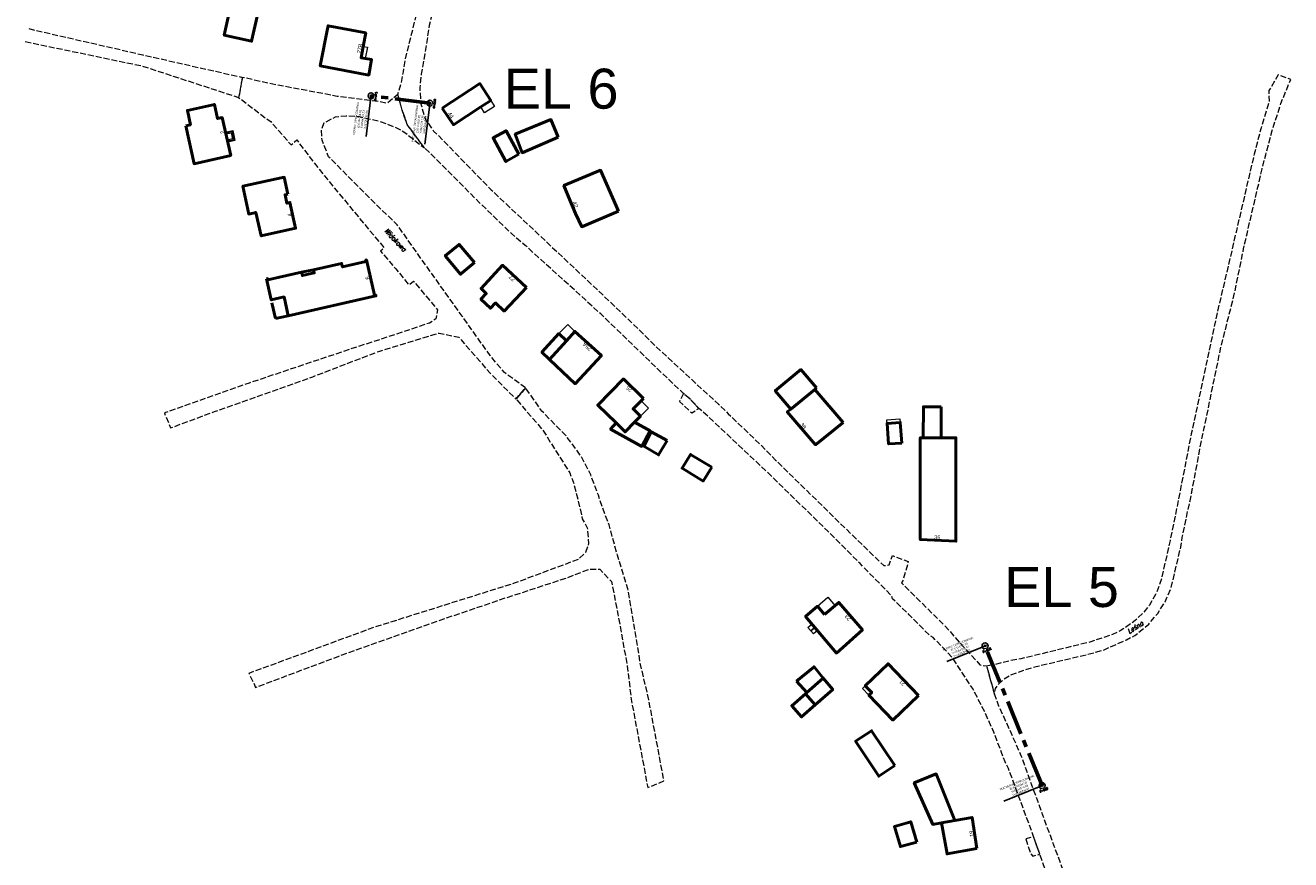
# Model space of a CAD drawing. Header units: metres. Extents: x 6535164 to 6537212, y 5563307 to 5565590.
# Tile 4 of 24: x 6536054 to 6536371, y 5564052 to 5564261. Entities that reach past the tile are written whole.
import ezdxf
from ezdxf.enums import TextEntityAlignment as Align

# ---------------------------------------------------------------- set-up
doc = ezdxf.new("R2010")
doc.units = ezdxf.units.M
for name, pattern in [('1.5_0.5', [2, 1.5, -0.5]), ('CENTER', [2, 1.25, -0.25, 0.25, -0.25]), ('EGBA', [5, 4, -1])]:
    doc.linetypes.add(name, pattern=pattern)
for name, color, linetype in [('994-Nazwa ulicy', 7, 'Continuous'), ('C-DROGI-SYTUACJA', 7, 'Continuous'), ('C-DROGI-SYTUACJA-ETYKIETY', 10, 'Continuous'), ('jezdnia (powierzchnia)', 7, 'Continuous')]:
    doc.layers.add(name, color=color, linetype=linetype)
doc.layers.add('EGB', color=7, linetype='Continuous', lineweight=20, true_color=0x000000)
doc.layers.add('EGB_O', color=7, linetype='Continuous', lineweight=20, true_color=0x000000)
doc.styles.add('EGiB', font='txt', dxfattribs={"width": 0.9})
doc.styles.get("Standard").update_dxf_attribs({"font": 'simplex.shx'})

# ---------------------------------------------------------------- blocks, each defined once
blk = doc.blocks.new('AeccTickCircle')
blk.add_circle((0, 0), 1)
blk = doc.blocks.new('kilometraz')
at = {"linetype": 'ByBlock', "lineweight": -2}
blk.add_hatch(color=0, dxfattribs=at).paths.add_polyline_path([(0, -0.5, 0.414214), (0.5, 0, 0.414214), (0, 0.5)])
at = {"color": 0, "linetype": 'ByBlock', "lineweight": -2}
blk.add_line((0, 0.5), (0, -0.5), dxfattribs=at)
blk.add_circle((0, 0), 0.5, dxfattribs=at)
blk = doc.blocks.new('AeccTickLine')
blk.add_line((0, -0.5), (0, 0.5))
blk = doc.blocks.new('EGAD')
at = {"layer": 'EGB_O', "color": 0, "style": 'EGiB', "width": 0.9}
blk.add_attdef('NRA', text='', height=2, dxfattribs=at).set_placement((0, 0), align=Align.MIDDLE_CENTER)

msp = doc.modelspace()

# ---------------------------------------------------------------- linework, layer by layer
at = {"layer": 'C-DROGI-SYTUACJA', "color": 1, "linetype": 'Continuous', "lineweight": -3}
for p, q in [((6536140.342, 5564243.142), (6536140.518, 5564243.318)), ((6536140.342, 5564243.318), (6536140.518, 5564243.142)), ((6536155.052, 5564241.302), (6536155.228, 5564241.478)), ((6536155.052, 5564241.478), (6536155.228, 5564241.302)), ((6536155.052, 5564241.302), (6536155.228, 5564241.478)), ((6536155.052, 5564241.478), (6536155.228, 5564241.302)), ((6536294.042, 5564105.382), (6536294.219, 5564105.558)), ((6536294.042, 5564105.558), (6536294.219, 5564105.382)), ((6536308.322, 5564070.402), (6536308.498, 5564070.578)), ((6536308.322, 5564070.578), (6536308.498, 5564070.402)), ((6536308.322, 5564070.402), (6536308.498, 5564070.578)), ((6536308.322, 5564070.578), (6536308.498, 5564070.402))]:
    msp.add_line(p, q, dxfattribs=at)
at = {"layer": 'C-DROGI-SYTUACJA', "color": 10, "linetype": 'CENTER', "lineweight": 60, "ltscale": 7}
for p, q in [((6536155.14, 5564241.39), (6536140.43, 5564243.23)), ((6536308.41, 5564070.49), (6536294.131, 5564105.47))]:
    msp.add_line(p, q, dxfattribs=at)
at = {"layer": 'C-DROGI-SYTUACJA', "color": 1, "linetype": 'Continuous', "lineweight": -3}
for centre in [(6536140.43, 5564243.23), (6536155.14, 5564241.39), (6536155.14, 5564241.39), (6536294.131, 5564105.47), (6536308.41, 5564070.49), (6536308.41, 5564070.49)]:
    msp.add_circle(centre, 0.0625, dxfattribs=at)
at = {"layer": 'C-DROGI-SYTUACJA-ETYKIETY', "color": 10, "linetype": 'Continuous', "lineweight": -3}
for p, q in [((6536140.391, 5564242.92), (6536139.15, 5564232.997)), ((6536155.101, 5564241.08), (6536153.86, 5564231.157)), ((6536293.841, 5564105.352), (6536284.583, 5564101.573)), ((6536308.121, 5564070.372), (6536298.862, 5564066.593))]:
    msp.add_line(p, q, dxfattribs=at)
at = {"layer": 'EGB', "color": 18, "lineweight": 50, "true_color": 0x000000}
for points in [[(6536103.64, 5564273.66), (6536098.7, 5564274.76), (6536096.44, 5564264.63), (6536101.48, 5564263.54), (6536101.67, 5564264.43), (6536104.83, 5564263.7), (6536103.66, 5564258.4), (6536110.52, 5564256.89), (6536114.54, 5564274.84), (6536104.46, 5564277.08)], [(6536129.57, 5564260.42), (6536127.8, 5564251.19), (6536127.7, 5564250.7), (6536139.82, 5564248.41), (6536140.55, 5564252.28), (6536138.95, 5564252.59), (6536137.92, 5564252.77), (6536138.45, 5564255.61), (6536139.08, 5564258.99), (6536129.64, 5564260.79)], [(6536158.25, 5564240.13), (6536161.05, 5564235.99), (6536167.86, 5564240.44), (6536170.37, 5564242.08), (6536167.67, 5564246.29)], [(6536094.02, 5564235.71), (6536096.12, 5564226.23), (6536105.28, 5564228.32), (6536103.16, 5564237.77), (6536101.99, 5564237.52), (6536101.19, 5564241.06), (6536094.46, 5564239.55), (6536095.19, 5564235.97)], [(6536177.44, 5564228.59), (6536174.2, 5564234.47), (6536170.96, 5564232.69), (6536174.19, 5564226.77)], [(6536187.25, 5564232.91), (6536185.46, 5564237.28), (6536176.5, 5564233.59), (6536178.27, 5564228.96)], [(6536119.6, 5564218.59), (6536118.69, 5564222.85), (6536108.35, 5564220.64), (6536109.8, 5564213.62), (6536111.53, 5564214.01), (6536112.93, 5564208.13), (6536121.54, 5564210.07), (6536120.1, 5564216.51), (6536119.36, 5564216.34), (6536118.89, 5564218.43)], [(6536202.33, 5564214.32), (6536197.86, 5564224.57), (6536188.68, 5564220.75), (6536190.24, 5564216.96), (6536191.62, 5564213.76), (6536193.18, 5564210.42)], [(6536166.31, 5564201.45), (6536162.45, 5564206), (6536158.97, 5564203.19), (6536162.84, 5564198.54)], [(6536114.26, 5564197.4), (6536115.44, 5564192.13), (6536118.66, 5564192.85), (6536119.69, 5564188.16), (6536141.64, 5564193.12), (6536141.58, 5564193.36), (6536141.24, 5564193.28), (6536139.26, 5564202.12), (6536139.04, 5564202.06), (6536139.12, 5564201.73), (6536133.3, 5564200.39), (6536133.03, 5564201.27), (6536126.01, 5564199.68), (6536126.2, 5564198.86), (6536123.22, 5564198.21), (6536123.04, 5564199.03), (6536117.47, 5564197.82), (6536114.58, 5564197.12), (6536114.5, 5564197.47)], [(6536179.32, 5564195.22), (6536173.34, 5564200.78), (6536167.95, 5564194.98), (6536169.27, 5564193.72), (6536167.92, 5564192.33), (6536170.31, 5564190.02), (6536171.6, 5564191.35), (6536173.71, 5564189.31)], [(6536189.32, 5564181.87), (6536187.43, 5564183.7), (6536183.2, 5564179.02), (6536185.07, 5564177.23)], [(6536185.07, 5564177.23), (6536191.51, 5564171.12), (6536198.09, 5564178.16), (6536191.47, 5564184.21), (6536189.32, 5564181.87)], [(6536251.94, 5564170.08), (6536248.02, 5564174.67), (6536241.59, 5564169.39), (6536245.5, 5564164.79), (6536251.49, 5564169.71)], [(6536208.6, 5564167.42), (6536203.58, 5564172.33), (6536197.17, 5564165.77), (6536201.74, 5564161.31), (6536204.03, 5564159.07), (6536206.38, 5564161.48), (6536207.84, 5564162.97), (6536206, 5564164.81)], [(6536258.6, 5564161.4), (6536251.49, 5564169.71), (6536245.5, 5564164.79), (6536244.61, 5564164.05), (6536251.7, 5564155.84)], [(6536283.12, 5564165.38), (6536278.68, 5564165.38), (6536278.67, 5564157.62), (6536283.11, 5564157.61)], [(6536204.03, 5564159.07), (6536201.74, 5564161.31), (6536200.36, 5564159.77), (6536208.18, 5564155.45), (6536210.31, 5564159.31), (6536206.38, 5564161.48)], [(6536214.51, 5564156.93), (6536210.57, 5564159.11), (6536208.68, 5564155.52), (6536212.38, 5564153.32)], [(6536273.29, 5564156.27), (6536272.88, 5564161.43), (6536269.6, 5564161.2), (6536269.96, 5564156.07)], [(6536278.67, 5564157.62), (6536277.9, 5564157.62), (6536277.89, 5564132.12), (6536286.83, 5564131.69), (6536286.84, 5564157.61), (6536283.11, 5564157.61)], [(6536225.69, 5564150.23), (6536220.39, 5564153.41), (6536218.28, 5564149.95), (6536223.53, 5564146.76)], [(6536253.96, 5564113.31), (6536252.17, 5564115.41), (6536249.18, 5564112.84), (6536256.92, 5564103.68), (6536263.44, 5564109.46), (6536257.52, 5564116.35)], [(6536246.95, 5564096.65), (6536249.52, 5564093.79), (6536253.64, 5564097.41), (6536251.31, 5564100.24)], [(6536277.47, 5564093.09), (6536269.85, 5564101), (6536264.15, 5564095.5), (6536265.78, 5564093.82), (6536265.06, 5564093.12), (6536271.07, 5564086.9)], [(6536249.15, 5564093.47), (6536251.59, 5564090.73), (6536255.98, 5564094.57), (6536253.64, 5564097.41), (6536249.52, 5564093.79)], [(6536251.59, 5564090.73), (6536249.15, 5564093.47), (6536245.74, 5564090.49), (6536248.2, 5564087.69)], [(6536271.51, 5564075.49), (6536265.71, 5564084.24), (6536261.7, 5564081.58), (6536267.5, 5564072.84)], [(6536286.53, 5564061.75), (6536281.91, 5564073.4), (6536276.4, 5564071.17), (6536281.02, 5564060.78), (6536283.2, 5564061.16)], [(6536277.03, 5564056.36), (6536275.52, 5564061.44), (6536271.42, 5564060.24), (6536272.94, 5564055.23)], [(6536292.08, 5564054.72), (6536290.87, 5564062.51), (6536286.53, 5564061.75), (6536283.2, 5564061.16), (6536284.64, 5564053.37)]]:
    msp.add_lwpolyline(points, close=True, dxfattribs=at)
at = {"layer": 'EGB', "color": 18, "lineweight": 18, "true_color": 0x000000}
for points in [[(6536138.95, 5564252.59), (6536137.92, 5564252.77), (6536138.45, 5564255.61), (6536139.5, 5564255.41)], [(6536167.86, 5564240.44), (6536170.37, 5564242.08), (6536171.34, 5564240.56), (6536168.82, 5564238.95)], [(6536103.97, 5564234.16), (6536105.78, 5564234.57), (6536106.35, 5564232.04), (6536104.54, 5564231.63)], [(6536104.02, 5564233.92), (6536105.59, 5564234.27), (6536106.05, 5564232.23), (6536104.48, 5564231.88)], [(6536104.08, 5564233.68), (6536105.4, 5564233.98), (6536105.75, 5564232.42), (6536104.43, 5564232.12)], [(6536116.44, 5564187.68), (6536117.11, 5564187.83), (6536117.16, 5564187.59), (6536116.48, 5564187.44)], [(6536187.43, 5564183.7), (6536189.64, 5564185.98), (6536191.47, 5564184.21), (6536189.32, 5564181.87)], [(6536208.06, 5564166.87), (6536209.9, 5564165.03), (6536207.84, 5564162.97), (6536206, 5564164.81)], [(6536272.88, 5564161.43), (6536269.6, 5564161.2), (6536269.54, 5564162.07), (6536272.81, 5564162.3)], [(6536252.17, 5564115.41), (6536254.79, 5564117.64), (6536256.58, 5564115.54), (6536253.96, 5564113.31)], [(6536251.53, 5564110.06), (6536250.55, 5564109.27), (6536249.77, 5564110.1), (6536250.77, 5564110.95)], [(6536249.77, 5564110.1), (6536250.78, 5564110.95), (6536252.15, 5564109.32), (6536251.14, 5564108.47)], [(6536250.55, 5564109.27), (6536251.53, 5564110.06), (6536252.11, 5564109.37), (6536251.21, 5564108.53)], [(6536265.06, 5564093.12), (6536263.43, 5564094.81), (6536264.15, 5564095.5), (6536265.78, 5564093.82)]]:
    msp.add_lwpolyline(points, close=True, dxfattribs=at)
at = {"layer": 'EGB', "color": 18, "linetype": 'EGBA', "lineweight": 50, "true_color": 0x000000}
for points in [[(6536123.04, 5564199.03), (6536126.01, 5564199.68), (6536126.2, 5564198.86), (6536123.22, 5564198.21)], [(6536115.44, 5564192.13), (6536118.66, 5564192.85), (6536119.69, 5564188.16), (6536116.48, 5564187.44)]]:
    msp.add_lwpolyline(points, close=True, dxfattribs=at)
at = {"layer": 'jezdnia (powierzchnia)', "color": 7, "linetype": '1.5_0.5', "lineweight": 18, "flags": 128}
for points in [[(6536054.71, 5564260.04), (6536083.28, 5564253.48), (6536108.2, 5564247.85), (6536107.27, 5564242.79)], [(6536053.86, 5564256.8), (6536083.13, 5564250.71), (6536107.27, 5564242.79)]]:
    msp.add_lwpolyline(points, dxfattribs=at)
for points in [[(6536179.1, 5564170.1), (6536176.7, 5564167.3), (6536183.38, 5564159.55), (6536190.15, 5564148.81), (6536191.16, 5564146.13), (6536192.19, 5564142.13), (6536193.3, 5564137.32), (6536194.55, 5564135.01), (6536194.87, 5564131.12), (6536194.08, 5564128.87), (6536192.36, 5564127.16), (6536176.49, 5564121.24), (6536141.04, 5564110.08), (6536109.84, 5564098.6), (6536111.52, 5564095.1), (6536132.22, 5564102.86), (6536154.34, 5564110.78), (6536174.23, 5564117.55), (6536189.69, 5564122.61), (6536195.06, 5564124.73), (6536197.7, 5564124.66), (6536200.6, 5564121.57), (6536202.21, 5564113.43), (6536204.53, 5564100.51), (6536205.54, 5564092.11), (6536209.68, 5564070.01), (6536213.75, 5564071.68), (6536209.94, 5564092), (6536207.89, 5564100.79), (6536204.69, 5564119.78), (6536202.1, 5564128.18), (6536200, 5564135.8), (6536199.01, 5564138.34), (6536197.33, 5564143.21), (6536195.41, 5564148.3), (6536192.95, 5564153.06), (6536189.25, 5564158.08), (6536183.18, 5564164.27)], [(6536218.61, 5564168.71), (6536217.63, 5564166.67), (6536220.7, 5564163.82), (6536222.5, 5564164.96), (6536220.461, 5564167.071)], [(6536304.307, 5564057.14), (6536305.53, 5564053.45), (6536306.12, 5564052.83), (6536307.34, 5564053.19), (6536307.86, 5564053.33), (6536306.29, 5564057.75)]]:
    msp.add_lwpolyline(points, close=True, dxfattribs=at)

# ---------------------------------------------------------------- block references
at = {"layer": 'C-DROGI-SYTUACJA-ETYKIETY', "color": 10, "linetype": 'Continuous', "lineweight": -3, "ltscale": 5}
for p, xscale, yscale, zscale, rotation in [((6536140.43, 5564243.23), 0.7499999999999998, 0.7499999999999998, 0.7499999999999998, 172.8702627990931), ((6536155.14, 5564241.39), 0.7499999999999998, 0.7499999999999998, 0.7499999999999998, 172.8702627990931), ((6536294.131, 5564105.47), 0.75, 0.75, 0.75, 112.2057420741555), ((6536308.41, 5564070.49), 0.75, 0.75, 0.75, 112.2057420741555)]:
    msp.add_blockref('AeccTickCircle', p, dxfattribs=dict(at, xscale=xscale, yscale=yscale, zscale=zscale, rotation=rotation))
at = {"layer": 'C-DROGI-SYTUACJA-ETYKIETY', "color": 10, "linetype": 'Continuous', "lineweight": 60, "ltscale": 5, "xscale": 0.375, "yscale": 0.375, "zscale": 0.375, "rotation": 112.2057420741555}
msp.add_blockref('AeccTickLine', (6536300.851, 5564089.007), dxfattribs=at)
at = {"layer": 'EGB', "color": 18, "true_color": 0x000000}
ref = msp.add_blockref('EGAD', (6536138.08, 5564254.98), dxfattribs=dict(at, xscale=0.5, yscale=0.5, zscale=0.5))
ref.add_attrib('NRA', '27B', dxfattribs={"layer": 'EGB_O', "color": 0, "height": 1, "rotation": 79.42341, "style": 'EGiB', "width": 0.9}).set_placement((6536138.08, 5564254.98), align=Align.CENTER)
ref = msp.add_blockref('EGAD', (6536159.94, 5564238.08), dxfattribs=dict(at, xscale=0.5, yscale=0.5, zscale=0.5))
ref.add_attrib('NRA', '44', dxfattribs={"layer": 'EGB_O', "color": 0, "height": 1, "rotation": 304.0687, "style": 'EGiB', "width": 0.9}).set_placement((6536159.94, 5564238.08), align=Align.CENTER)
ref = msp.add_blockref('EGAD', (6536103.7, 5564234.2), dxfattribs=dict(at, xscale=0.5, yscale=0.5, zscale=0.5))
ref.add_attrib('NRA', '2', dxfattribs={"layer": 'EGB_O', "color": 0, "height": 1, "rotation": 102.63966, "style": 'EGiB', "width": 0.9}).set_placement((6536103.7, 5564234.2), align=Align.CENTER)
ref = msp.add_blockref('EGAD', (6536191.11, 5564215.81), dxfattribs=dict(at, xscale=0.5, yscale=0.5, zscale=0.5))
ref.add_attrib('NRA', '42', dxfattribs={"layer": 'EGB_O', "color": 0, "height": 1, "rotation": 293.53774, "style": 'EGiB', "width": 0.9}).set_placement((6536191.11, 5564215.81), align=Align.CENTER)
ref = msp.add_blockref('EGAD', (6536120.51, 5564213.51), dxfattribs=dict(at, xscale=0.5, yscale=0.5, zscale=0.5))
ref.add_attrib('NRA', '4', dxfattribs={"layer": 'EGB_O', "color": 0, "height": 1, "rotation": 102.59955, "style": 'EGiB', "width": 0.9}).set_placement((6536120.51, 5564213.51), align=Align.CENTER)
ref = msp.add_blockref('EGAD', (6536139.99, 5564197.72), dxfattribs=dict(at, xscale=0.5, yscale=0.5, zscale=0.5))
ref.add_attrib('NRA', '6', dxfattribs={"layer": 'EGB_O', "color": 0, "height": 1, "rotation": 102.62247, "style": 'EGiB', "width": 0.9}).set_placement((6536139.99, 5564197.72), align=Align.CENTER)
ref = msp.add_blockref('EGAD', (6536176.08, 5564197.88), dxfattribs=dict(at, xscale=0.5, yscale=0.5, zscale=0.5))
ref.add_attrib('NRA', '27', dxfattribs={"layer": 'EGB_O', "color": 0, "height": 1, "rotation": 136.40979, "style": 'EGiB', "width": 0.9}).set_placement((6536176.08, 5564197.88), align=Align.CENTER)
ref = msp.add_blockref('EGAD', (6536194.83, 5564180.8), dxfattribs=dict(at, xscale=0.5, yscale=0.5, zscale=0.5))
ref.add_attrib('NRA', '25A', dxfattribs={"layer": 'EGB_O', "color": 0, "height": 1, "rotation": 137.5729, "style": 'EGiB', "width": 0.9}).set_placement((6536194.83, 5564180.8), align=Align.CENTER)
ref = msp.add_blockref('EGAD', (6536205.38, 5564170.2), dxfattribs=dict(at, xscale=0.5, yscale=0.5, zscale=0.5))
ref.add_attrib('NRA', '25', dxfattribs={"layer": 'EGB_O', "color": 0, "height": 1, "rotation": 139.56679, "style": 'EGiB', "width": 0.9}).set_placement((6536205.38, 5564170.2), align=Align.CENTER)
ref = msp.add_blockref('EGAD', (6536248.22, 5564160.24), dxfattribs=dict(at, xscale=0.5, yscale=0.5, zscale=0.5))
ref.add_attrib('NRA', '38', dxfattribs={"layer": 'EGB_O', "color": 0, "height": 1, "rotation": 310.07903, "style": 'EGiB', "width": 0.9}).set_placement((6536248.22, 5564160.24), align=Align.CENTER)
ref = msp.add_blockref('EGAD', (6536282.15, 5564132.17), dxfattribs=dict(at, xscale=0.5, yscale=0.5, zscale=0.5))
ref.add_attrib('NRA', '36', dxfattribs={"layer": 'EGB_O', "color": 0, "height": 1, "rotation": 357.24491, "style": 'EGiB', "width": 0.9}).set_placement((6536282.15, 5564132.17), align=Align.CENTER)
ref = msp.add_blockref('EGAD', (6536260.18, 5564112.87), dxfattribs=dict(at, xscale=0.5, yscale=0.5, zscale=0.5))
ref.add_attrib('NRA', '23', dxfattribs={"layer": 'EGB_O', "color": 0, "height": 1, "rotation": 129.93537, "style": 'EGiB', "width": 0.9}).set_placement((6536260.18, 5564112.87), align=Align.CENTER)
ref = msp.add_blockref('EGAD', (6536273.78, 5564096.56), dxfattribs=dict(at, xscale=0.5, yscale=0.5, zscale=0.5))
ref.add_attrib('NRA', '21', dxfattribs={"layer": 'EGB_O', "color": 0, "height": 1, "rotation": 133.92888, "style": 'EGiB', "width": 0.9}).set_placement((6536273.78, 5564096.56), align=Align.CENTER)
ref = msp.add_blockref('EGAD', (6536291.24, 5564058.51), dxfattribs=dict(at, xscale=0.5, yscale=0.5, zscale=0.5))
ref.add_attrib('NRA', '19', dxfattribs={"layer": 'EGB_O', "color": 0, "height": 1, "rotation": 98.82376, "style": 'EGiB', "width": 0.9}).set_placement((6536291.24, 5564058.51), align=Align.CENTER)

# ---------------------------------------------------------------- texts
at = {"char_height": 10, "attachment_point": 1}
for s, width, insert in [('{\\fArial|b0|i0|c238|p34;\\C6;EL\\fArial|b0|i0|c0|p34; \\fArial|b0|i0|c238|p34;6}', 31.77343, (6536173.626, 5564250.012)), ('{\\fArial|b0|i0|c238|p34;\\C6;EL\\fArial|b0|i0|c0|p34; \\fArial|b0|i0|c238|p34;5}', 28.52835, (6536298.905, 5564125.217))]:
    msp.add_mtext_dynamic_manual_height_columns(s, width=width, gutter_width=1, heights=[0], dxfattribs=dict(at, insert=insert))
at = {"layer": '994-Nazwa ulicy', "color": 7, "linetype": 'Continuous', "lineweight": 25, "oblique": 15, "width": 0.9}
for s, rotation, p in [('Widokowa', -47.034, (6536143.65, 5564209.3)), ('Leśna', 31.948, (6536330.177, 5564108.474))]:
    msp.add_text(s, height=1.25, rotation=rotation, dxfattribs=at).set_placement(p)
at = {"layer": 'C-DROGI-SYTUACJA-ETYKIETY', "color": 7, "linetype": 'Continuous', "lineweight": -3, "char_height": 0.5, "attachment_point": 8}
for s, insert, rotation in [('{\\fArial|b0|i0|c0|p2;KONIEC OPRACOWANIA \\PEl 6: 0+014.82\\P\\fArial|b0|i0|c0|p34;Y=5564243.23\\PX=6536140.43}', (6536139.371, 5564237.228), 82.87024), ('{\\fArial|b0|i0|c0|p2;POCZĄTEK OPRACOWANIA \\PEl 6: 0+000.00\\P\\fArial|b0|i0|c0|p34;Y=5564241.39\\PX=6536155.14}', (6536154.148, 5564235.926), 82.87024), ('{\\fArial|b0|i0|c0|p2;KONIEC OPRACOWANIA \\PEl 5: 0+037.78\\P\\fArial|b0|i0|c0|p34;Y=5564105.47\\PX=6536294.13}', (6536288.38, 5564103.453), 22.20572), ('{\\fArial|b0|i0|c0|p2;POCZĄTEK OPRACOWANIA \\PEl 5: 0+000.00\\P\\fArial|b0|i0|c0|p34;Y=5564070.49\\PX=6536308.41}', (6536303.161, 5564068.678), 22.20572)]:
    msp.add_mtext(s, dxfattribs=dict(at, insert=insert, rotation=rotation))

# ---------------------------------------------------------------- next in the draw order: texts
at = {"layer": 'C-DROGI-SYTUACJA-ETYKIETY', "color": 10, "linetype": 'Continuous', "lineweight": 30, "char_height": 0.5, "attachment_point": 2, "bg_fill": 3, "box_fill_scale": 1.3125, "bg_fill_color": 256, "bg_fill_true_color": 13158600, "bg_fill_transparency": 0}
for s, insert, width, rotation in [('0+015', (6536141.329, 5564243.118), 1.92389, 82.87026), ('0+000', (6536156.039, 5564241.278), 1.91838, 82.87026), ('0+038', (6536294.473, 5564104.631), 1.92114, 22.20574), ('0+000', (6536308.753, 5564069.651), 1.91838, 22.20574)]:
    msp.add_mtext(s, dxfattribs=dict(at, insert=insert, width=width, rotation=rotation))

# ---------------------------------------------------------------- next in the draw order: linework, layer by layer
at = {"layer": 'jezdnia (powierzchnia)', "color": 7, "linetype": '1.5_0.5', "lineweight": 18, "flags": 128}
msp.add_lwpolyline([(6536314.479, 5564034.728), (6536311.87, 5564041.34), (6536307.86, 5564053.33), (6536306.29, 5564057.75), (6536299.98, 5564074.752), (6536299.188, 5564076.407), (6536298.247, 5564078.748), (6536296.56, 5564083.298), (6536294.147, 5564088.775), (6536290.98, 5564094.882), (6536285.863, 5564102.653), (6536281.11, 5564107.58), (6536280.168, 5564108.151), (6536275.168, 5564113.255), (6536270.96, 5564117.3), (6536270.76, 5564117.96), (6536268.003, 5564120.843), (6536262.82, 5564126.08), (6536254.759, 5564134.217), (6536239.16, 5564149.406), (6536226.06, 5564161.74), (6536222.5, 5564164.96), (6536220.461, 5564167.071), (6536218.61, 5564168.71), (6536216.27, 5564170.9), (6536215.37, 5564171.76), (6536206.939, 5564179.871), (6536197.901, 5564188.623), (6536193.996, 5564192.179), (6536179.028, 5564205.768), (6536176.799, 5564207.604), (6536175.541, 5564208.738), (6536167.477, 5564216.546), (6536155.259, 5564228.819), (6536153.786, 5564230.176), (6536149.452, 5564236.07), (6536148.244, 5564239.623), (6536147.116, 5564243.58), (6536148.004, 5564246.549), (6536148.506, 5564249.258), (6536149.042, 5564252.38), (6536149.511, 5564254.386), (6536151.345, 5564261.781), (6536153.835, 5564272.486), (6536154.841, 5564275.911), (6536158.141, 5564289.801), (6536161.4, 5564304.12), (6536163.617, 5564313.178), (6536164.34, 5564316.51), (6536165.687, 5564321.749), (6536169.944, 5564338.373), (6536175.56, 5564360.869), (6536176.746, 5564366.44), (6536177.686, 5564370.42), (6536179.488, 5564378.907), (6536180.796, 5564387.598), (6536180.629, 5564390.993), (6536188.41, 5564391.575), (6536186.745, 5564390.297), (6536184.987, 5564387.968), (6536184.895, 5564386.54), (6536183.54, 5564380.84), (6536182.894, 5564378.364), (6536181.151, 5564369.475), (6536179.613, 5564362.859), (6536177.815, 5564355.039), (6536173.239, 5564337.337), (6536169.232, 5564320.613), (6536168.599, 5564316.879), (6536169.886, 5564315.18), (6536176.316, 5564314.705), (6536183.75, 5564314.6), (6536183.76, 5564311.65), (6536176.121, 5564311.667), (6536169.489, 5564311.269), (6536166.909, 5564310.225), (6536161.635, 5564288.964), (6536159.029, 5564277.399), (6536158.165, 5564273.616), (6536154.96, 5564260.796), (6536153.824, 5564253.237), (6536152.969, 5564248.65), (6536152.613, 5564245.206), (6536152.816, 5564241.49), (6536153.937, 5564237.42), (6536156.074, 5564234.395), (6536157.087, 5564233.485), (6536160.275, 5564230.179), (6536170.488, 5564219.679), (6536179.942, 5564210.778), (6536198.45, 5564193.359), (6536207.47, 5564184.672), (6536211.645, 5564180.543), (6536223.207, 5564169.826), (6536227.416, 5564165.996), (6536229.828, 5564163.613), (6536237.92, 5564155.85), (6536241.695, 5564151.994), (6536257.3, 5564136.723), (6536268.747, 5564125.6), (6536270.153, 5564125.742), (6536270.915, 5564128.107), (6536274.9, 5564126.602), (6536273.606, 5564121.985), (6536273.233, 5564121.249), (6536284.06, 5564110.5), (6536288.908, 5564105.06), (6536292.853, 5564100.739), (6536294.5, 5564100.45), (6536296.503, 5564093.266), (6536297.525, 5564090.476), (6536300.179, 5564084.633), (6536303.091, 5564078.054), (6536310.469, 5564057.825), (6536317.091, 5564040.081), (6536318.436, 5564036.006)], dxfattribs=at)
for points in [[(6536108.2, 5564247.85), (6536107.27, 5564242.79), (6536110.44, 5564240.4), (6536114.4, 5564237.38), (6536115.33, 5564236.76), (6536120.42, 5564230.92), (6536121.84, 5564232.16), (6536123.73, 5564229.66), (6536128.73, 5564223.16), (6536143.66, 5564205.18), (6536142.82, 5564204.34), (6536146.59, 5564199.89), (6536149.87, 5564195.91), (6536151.08, 5564196.79), (6536157.08, 5564189.61), (6536156.64, 5564187.34), (6536155.03, 5564186.32), (6536149.83, 5564184.56), (6536135.23, 5564179.78), (6536109.9, 5564171.3), (6536088.67, 5564163.8), (6536090.24, 5564160.08), (6536101.23, 5564164.15), (6536125.83, 5564172.89), (6536142.58, 5564179.32), (6536157.5, 5564183.83), (6536162.37, 5564182.79), (6536170.22, 5564173.78), (6536176.7, 5564167.3), (6536179.1, 5564170.1), (6536173.8, 5564173.91), (6536170.22, 5564178.19), (6536163.2, 5564188.08), (6536155.48, 5564198.87), (6536146.98, 5564210.89), (6536139.5, 5564218.16), (6536129.79, 5564227.98), (6536128.16, 5564232.08), (6536128.02, 5564234.79), (6536128.7, 5564236.51), (6536131.499, 5564237.937), (6536134.22, 5564238.25), (6536137.407, 5564238.025), (6536142.398, 5564236.904), (6536146.435, 5564235.383), (6536148.631, 5564234.223), (6536153.786, 5564230.176), (6536149.452, 5564236.07), (6536148.244, 5564239.623), (6536147.116, 5564243.58), (6536144.445, 5564241.339), (6536142.305, 5564241.77), (6536131.949, 5564243.087), (6536114.82, 5564246.34)], [(6536341.32, 5564135.94), (6536340.45, 5564131.86), (6536338.32, 5564122.49), (6536337.8, 5564120.74), (6536336.82, 5564118.32), (6536335.26, 5564115.68), (6536333.75, 5564113.78), (6536331.74, 5564111.87), (6536329.58, 5564110.32), (6536327.99, 5564109.28), (6536326.02, 5564108.3), (6536320.32, 5564106.43), (6536303.113, 5564102.244), (6536300.27, 5564101.73), (6536296.67, 5564100.838), (6536294.5, 5564100.45), (6536296.503, 5564093.266), (6536296.702, 5564094.8), (6536297.581, 5564095.981), (6536298.862, 5564097.185), (6536300.48, 5564098.2), (6536303.839, 5564099.393), (6536306.95, 5564100.33), (6536319.47, 5564103.27), (6536323.7, 5564104.41), (6536329.5, 5564107.01), (6536331.63, 5564108.08), (6536335.09, 5564110.96), (6536337.36, 5564113.62), (6536339.2, 5564116.55), (6536340.74, 5564120.12), (6536343.14, 5564130.24), (6536343.49, 5564132.64), (6536344.86, 5564139.23), (6536345.49, 5564141.83), (6536347.39, 5564151.88), (6536347.8, 5564154.27), (6536348.47, 5564157.69), (6536348.65, 5564158.5), (6536349.01, 5564160.08), (6536349.21, 5564161.08), (6536353.17, 5564180.26), (6536356.61, 5564193.89), (6536358.7, 5564204.11), (6536358.83, 5564204.9), (6536359.71, 5564208.65), (6536363.49, 5564224.92), (6536364.4, 5564228.46), (6536366.03, 5564234.57), (6536368.19, 5564241.32), (6536370.14, 5564246.09), (6536370.64, 5564247.28), (6536367.53, 5564248.46), (6536365.17, 5564244.53), (6536365.23, 5564241.71), (6536363.24, 5564235.24), (6536361.51, 5564228.63), (6536356.95, 5564209.11), (6536356, 5564204.89), (6536353.63, 5564194.83), (6536352.13, 5564188.48), (6536345.76, 5564158.62)]]:
    msp.add_lwpolyline(points, close=True, dxfattribs=at)

# ---------------------------------------------------------------- next in the draw order: block references
at = {"layer": 'C-DROGI-SYTUACJA-ETYKIETY', "color": 10, "linetype": 'Continuous', "lineweight": 15, "ltscale": 5}
for p, xscale, yscale, zscale, rotation in [((6536140.43, 5564243.23), 0.4999999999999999, 0.4999999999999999, 0.4999999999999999, 172.8702627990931), ((6536155.14, 5564241.39), 0.4999999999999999, 0.4999999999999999, 0.4999999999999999, 172.8702627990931), ((6536294.131, 5564105.47), 0.5, 0.5, 0.5, 112.2057420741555), ((6536308.41, 5564070.49), 0.5, 0.5, 0.5, 112.2057420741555)]:
    msp.add_blockref('kilometraz', p, dxfattribs=dict(at, xscale=xscale, yscale=yscale, zscale=zscale, rotation=rotation))

doc.saveas('drawing.dxf')
